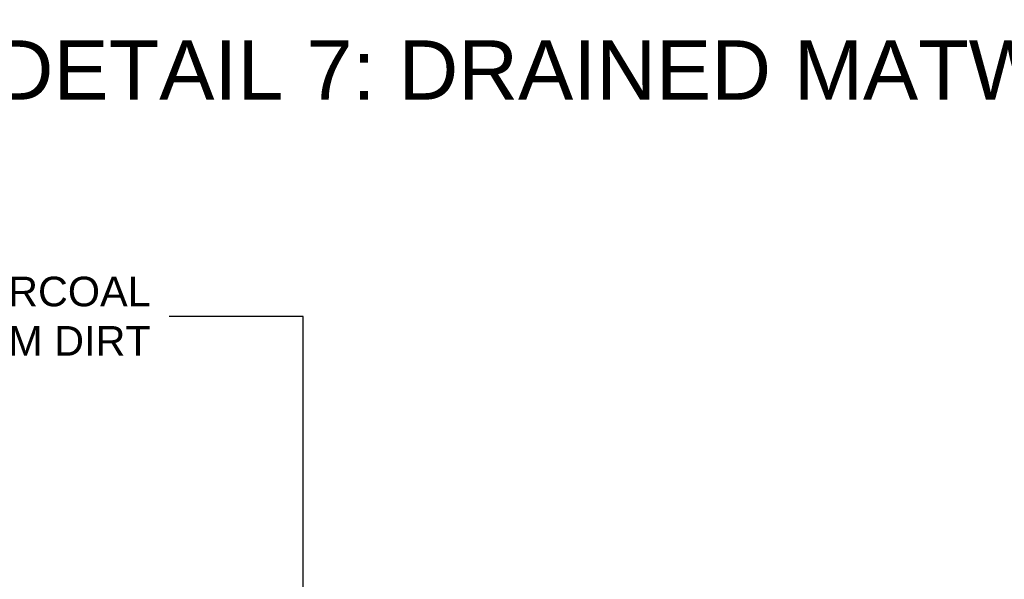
# Model space of a CAD drawing. Header units: millimetres. Extents: x -169 to 166, y -160 to 79.
# Tile 5 of 10: x -122 to -39, y 32 to 79. Entities that reach past the tile are written whole.
import ezdxf

# ---------------------------------------------------------------- set-up
doc = ezdxf.new("R2010")
doc.units = ezdxf.units.MM
doc.layers.add('FS-TEXT', color=7, linetype='Continuous', lineweight=25)
doc.styles.add('Arial', font='arial.ttf', dxfattribs={"height": 2.5})
doc.dimstyles.new('Diagonal_2.5mm Arial$7', dxfattribs={"dimtxt": 2.5, "dimasz": 2, "dimexe": 2.5, "dimexo": 5, "dimgap": 1, "dimtad": 0, "dimzin": 0, "dimdsep": 46, "dimtxsty": 'Arial', "dimcen": 2, "dimdle": 4, "dimclrd": 1, "dimclre": 256, "dimclrt": 7, "dimaunit": 1, "dimadec": 0, "dimazin": 0, "dimtfac": 1, "dimtix": 1, "dimtmove": 2, "dimatfit": 3, "dimfxl": 1, "dimtvp": 1, "dimtolj": 1, "dimtzin": 0, "dimarcsym": 0})

msp = doc.modelspace()

# ---------------------------------------------------------------- texts
at = {"layer": 'FS-TEXT', "insert": (-124.572, 74.249), "char_height": 5, "width": 253.44099, "attachment_point": 4, "line_spacing_factor": 0.938532, "style": 'Arial', "bg_fill": 2}
msp.add_mtext('{\\C7;DETAIL 7: DRAINED MATWELL REBATED WITH CERAMIC TILES (MAXI 2)}', dxfattribs=at)
at = {"layer": 'FS-TEXT', "insert": (-169.139, 54.198), "char_height": 2.5, "attachment_point": 4, "style": 'Arial'}
msp.add_mtext('ALPHA 2\\PENTRANCE MAT WITH CHARCOAL\\PSTEP INFILLS FOR OPTIMUM DIRT\\PAND MOISTURE REMOVAL', dxfattribs=at)

# ---------------------------------------------------------------- leaders
at = {"layer": 'FS-TEXT', "annotation_type": 0, "has_hookline": 1, "hookline_direction": 1, "text_width": 57.597}
msp.add_leader([(-98.453, 28.828), (-98.453, 54.198), (-109.767, 54.198)], dimstyle='Diagonal_2.5mm Arial$7', override={"dimscale": 0}, dxfattribs=at)

doc.saveas('drawing.dxf')
